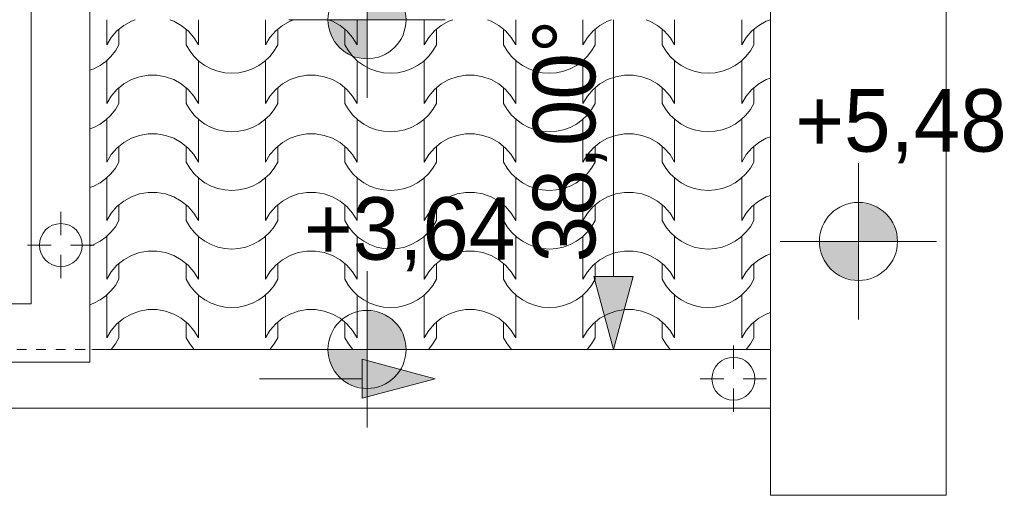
# Model space of a CAD drawing. Extents: x -528673 to -426178, y 23200 to 131944.
# Tile 74 of 87: x -474203 to -471682, y 117925 to 119142. Entities that reach past the tile are written whole.
import ezdxf

# ---------------------------------------------------------------- set-up
doc = ezdxf.new("R2010")
doc.units = 0
doc.header["$MEASUREMENT"] = 0
doc.linetypes.add('Dashed', pattern=[564.444447, 282.222223, -282.222223])
doc.linetypes.add('Hidden Line', pattern=[50, 25, -25])
for name, color, linetype, lineweight in [('0_Nr_Pióra__21', 252, 'Continuous', 9), ('arch wypelnienia_Nr_Pióra__102', 252, 'Continuous', 9), ('INWENT DACH_Nr_Pióra__21', 252, 'Continuous', 9), ('INWENT RURY SPUSTOWE_Nr_Pióra__21', 252, 'Continuous', 9), ('INWENT RZĘDNE_Nr_Pióra__21', 252, 'Continuous', 9), ('INWENT.ŚCIANY_Nr_Pióra__21', 252, 'Continuous', 9)]:
    doc.layers.add(name, color=color, linetype=linetype, lineweight=lineweight)
for name, color, linetype in [('INWENT DACH', 252, 'Continuous'), ('INWENT RURY SPUSTOWE', 252, 'Continuous'), ('INWENT RZĘDNE', 252, 'Continuous')]:
    doc.layers.add(name, color=color, linetype=linetype)
doc.styles.add('GENERATED_STYLE_1', font='txt')

# ---------------------------------------------------------------- blocks, each defined once
blk = doc.blocks.new('*X22')
at = {"layer": 'arch wypelnienia_Nr_Pióra__102', "linetype": 'Continuous'}
for p, q in [((-473979.7, 119142), (-473979.7, 119077.7)), ((-473979.7, 119142), (-473979.7, 119100)), ((-473916.6, 119138.6), (-473936.1, 119127.6)), ((-473906.8, 119142), (-473916.6, 119138.6)), ((-473808.2, 119138.6), (-473818, 119142)), ((-473788.7, 119127.6), (-473808.2, 119138.6)), ((-473745.1, 119142), (-473745.1, 119077.7)), ((-473745.1, 119142), (-473745.1, 119100)), ((-473573.3, 119142), (-473573.3, 119077.7)), ((-473573.3, 119142), (-473573.3, 119100)), ((-473510.2, 119138.6), (-473529.7, 119127.6)), ((-473500.4, 119142), (-473510.2, 119138.6)), ((-473401.8, 119138.6), (-473411.6, 119142)), ((-473382.3, 119127.6), (-473401.8, 119138.6)), ((-473338.7, 119142), (-473338.7, 119077.7)), ((-473338.7, 119142), (-473338.7, 119100)), ((-473166.9, 119142), (-473166.9, 119077.7)), ((-473166.9, 119142), (-473166.9, 119100)), ((-473103.8, 119138.6), (-473123.3, 119127.6)), ((-473094, 119142), (-473103.8, 119138.6)), ((-472995.4, 119138.6), (-473005.2, 119142)), ((-472975.9, 119127.6), (-472995.4, 119138.6)), ((-472932.3, 119142), (-472932.3, 119077.7)), ((-472932.3, 119142), (-472932.3, 119100)), ((-472760.5, 119142), (-472760.5, 119077.7)), ((-472760.5, 119142), (-472760.5, 119100)), ((-472697.4, 119138.6), (-472716.9, 119127.6)), ((-472687.6, 119142), (-472697.4, 119138.6)), ((-472589, 119138.6), (-472598.8, 119142)), ((-472569.5, 119127.6), (-472589, 119138.6)), ((-472525.9, 119142), (-472525.9, 119077.7)), ((-472525.9, 119142), (-472525.9, 119100)), ((-472354.1, 119142), (-472354.1, 119077.7)), ((-472354.1, 119142), (-472354.1, 119100)), ((-472291, 119138.6), (-472310.5, 119127.6)), ((-472281.2, 119142), (-472291, 119138.6)), ((-473953.4, 119113.5), (-473968.1, 119096.7)), ((-473936.1, 119127.6), (-473953.4, 119113.5)), ((-473948.3, 119117.7), (-473948.3, 119077.7)), ((-473771.4, 119113.5), (-473788.7, 119127.6)), ((-473776.5, 119117.7), (-473776.5, 119077.7)), ((-473756.7, 119096.7), (-473771.4, 119113.5)), ((-473547, 119113.5), (-473561.7, 119096.7)), ((-473529.7, 119127.6), (-473547, 119113.5)), ((-473541.9, 119117.7), (-473541.9, 119077.7)), ((-473365, 119113.5), (-473382.3, 119127.6)), ((-473370.1, 119117.7), (-473370.1, 119077.7)), ((-473350.3, 119096.7), (-473365, 119113.5)), ((-473140.6, 119113.5), (-473155.3, 119096.7)), ((-473123.3, 119127.6), (-473140.6, 119113.5)), ((-473135.5, 119117.7), (-473135.5, 119077.7)), ((-472958.6, 119113.5), (-472975.9, 119127.6)), ((-472963.7, 119117.7), (-472963.7, 119077.7)), ((-472943.9, 119096.7), (-472958.6, 119113.5)), ((-472734.2, 119113.5), (-472748.9, 119096.7)), ((-472716.9, 119127.6), (-472734.2, 119113.5)), ((-472729.1, 119117.7), (-472729.1, 119077.7)), ((-472552.2, 119113.5), (-472569.5, 119127.6)), ((-472557.3, 119117.7), (-472557.3, 119077.7)), ((-472537.5, 119096.7), (-472552.2, 119113.5)), ((-472327.8, 119113.5), (-472342.5, 119096.7)), ((-472310.5, 119127.6), (-472327.8, 119113.5)), ((-472322.7, 119117.7), (-472322.7, 119077.7)), ((-473968.1, 119096.7), (-473979.7, 119077.7)), ((-473745.1, 119077.7), (-473756.7, 119096.7)), ((-473561.7, 119096.7), (-473573.3, 119077.7)), ((-473338.7, 119077.7), (-473350.3, 119096.7)), ((-473155.3, 119096.7), (-473166.9, 119077.7)), ((-472932.3, 119077.7), (-472943.9, 119096.7)), ((-472748.9, 119096.7), (-472760.5, 119077.7)), ((-472525.9, 119077.7), (-472537.5, 119096.7)), ((-472342.5, 119096.7), (-472354.1, 119077.7)), ((-473968.8, 119047.8), (-473957.5, 119062)), ((-473957.5, 119062), (-473948.3, 119077.7)), ((-473776.5, 119077.7), (-473767.3, 119062)), ((-473767.3, 119062), (-473756, 119047.8)), ((-473562.4, 119047.8), (-473551.1, 119062)), ((-473551.1, 119062), (-473541.9, 119077.7)), ((-473370.1, 119077.7), (-473360.9, 119062)), ((-473360.9, 119062), (-473349.6, 119047.8)), ((-473156, 119047.8), (-473144.7, 119062)), ((-473144.7, 119062), (-473135.5, 119077.7)), ((-472963.7, 119077.7), (-472954.5, 119062)), ((-472954.5, 119062), (-472943.2, 119047.8)), ((-472749.6, 119047.8), (-472738.3, 119062)), ((-472738.3, 119062), (-472729.1, 119077.7)), ((-472557.3, 119077.7), (-472548.1, 119062)), ((-472548.1, 119062), (-472536.8, 119047.8)), ((-472343.2, 119047.8), (-472331.9, 119062)), ((-472331.9, 119062), (-472322.7, 119077.7)), ((-473996.6, 119024.7), (-473981.9, 119035.3)), ((-473981.9, 119035.3), (-473968.8, 119047.8)), ((-473979.7, 119037.1), (-473979.7, 118950)), ((-473756, 119047.8), (-473742.9, 119035.3)), ((-473745.1, 119037.1), (-473745.1, 118950)), ((-473742.9, 119035.3), (-473728.2, 119024.7)), ((-473590.2, 119024.7), (-473575.5, 119035.3)), ((-473575.5, 119035.3), (-473562.4, 119047.8)), ((-473573.3, 119037.1), (-473573.3, 118950)), ((-473349.6, 119047.8), (-473336.5, 119035.3)), ((-473338.7, 119037.1), (-473338.7, 118950)), ((-473336.5, 119035.3), (-473321.8, 119024.7)), ((-473183.8, 119024.7), (-473169.1, 119035.3)), ((-473169.1, 119035.3), (-473156, 119047.8)), ((-473166.9, 119037.1), (-473166.9, 118950)), ((-472943.2, 119047.8), (-472930.1, 119035.3)), ((-472932.3, 119037.1), (-472932.3, 118950)), ((-472930.1, 119035.3), (-472915.4, 119024.7)), ((-472777.4, 119024.7), (-472762.7, 119035.3)), ((-472762.7, 119035.3), (-472749.6, 119047.8)), ((-472760.5, 119037.1), (-472760.5, 118950)), ((-472536.8, 119047.8), (-472523.7, 119035.3)), ((-472525.9, 119037.1), (-472525.9, 118950)), ((-472523.7, 119035.3), (-472509, 119024.7)), ((-472371, 119024.7), (-472356.3, 119035.3)), ((-472356.3, 119035.3), (-472343.2, 119047.8)), ((-472354.1, 119037.1), (-472354.1, 118950)), ((-474022.8, 119012.5), (-474012.7, 119016.2)), ((-474012.7, 119016.2), (-473996.6, 119024.7)), ((-473979.7, 119014.8), (-473979.7, 118927.7)), ((-473745.1, 119014.8), (-473745.1, 118927.7)), ((-473728.2, 119024.7), (-473712.1, 119016.2)), ((-473712.1, 119016.2), (-473695.1, 119010)), ((-473695.1, 119010), (-473677.3, 119006.3)), ((-473677.3, 119006.3), (-473659.2, 119005)), ((-473659.2, 119005), (-473641.1, 119006.3)), ((-473641.1, 119006.3), (-473623.3, 119010)), ((-473623.3, 119010), (-473606.3, 119016.2)), ((-473606.3, 119016.2), (-473590.2, 119024.7)), ((-473573.3, 119014.8), (-473573.3, 118927.7)), ((-473338.7, 119014.8), (-473338.7, 118927.7)), ((-473321.8, 119024.7), (-473305.7, 119016.2)), ((-473305.7, 119016.2), (-473288.7, 119010)), ((-473288.7, 119010), (-473270.9, 119006.3)), ((-473270.9, 119006.3), (-473252.8, 119005)), ((-473252.8, 119005), (-473234.7, 119006.3)), ((-473234.7, 119006.3), (-473216.9, 119010)), ((-473216.9, 119010), (-473199.9, 119016.2)), ((-473199.9, 119016.2), (-473183.8, 119024.7)), ((-473166.9, 119014.8), (-473166.9, 118927.7)), ((-472932.3, 119014.8), (-472932.3, 118927.7)), ((-472915.4, 119024.7), (-472899.3, 119016.2)), ((-472899.3, 119016.2), (-472882.3, 119010)), ((-472882.3, 119010), (-472864.5, 119006.3)), ((-472864.5, 119006.3), (-472846.4, 119005)), ((-472846.4, 119005), (-472828.3, 119006.3)), ((-472828.3, 119006.3), (-472810.5, 119010)), ((-472810.5, 119010), (-472793.5, 119016.2)), ((-472793.5, 119016.2), (-472777.4, 119024.7)), ((-472760.5, 119014.8), (-472760.5, 118927.7)), ((-472525.9, 119014.8), (-472525.9, 118927.7)), ((-472509, 119024.7), (-472492.9, 119016.2)), ((-472492.9, 119016.2), (-472475.9, 119010)), ((-472475.9, 119010), (-472458.1, 119006.3)), ((-472458.1, 119006.3), (-472440, 119005)), ((-472440, 119005), (-472421.9, 119006.3)), ((-472421.9, 119006.3), (-472404.1, 119010)), ((-472404.1, 119010), (-472387.1, 119016.2)), ((-472387.1, 119016.2), (-472371, 119024.7)), ((-472354.1, 119014.8), (-472354.1, 118927.7)), ((-473916.6, 118988.6), (-473936.1, 118977.6)), ((-473895.6, 118996), (-473916.6, 118988.6)), ((-473873.6, 118999.8), (-473895.6, 118996)), ((-473862.4, 118999.8), (-473873.6, 118999.8)), ((-473851.2, 118999.8), (-473862.4, 118999.8)), ((-473829.2, 118996), (-473851.2, 118999.8)), ((-473808.2, 118988.6), (-473829.2, 118996)), ((-473788.7, 118977.6), (-473808.2, 118988.6)), ((-473510.2, 118988.6), (-473529.7, 118977.6)), ((-473489.2, 118996), (-473510.2, 118988.6)), ((-473467.2, 118999.8), (-473489.2, 118996)), ((-473456, 118999.8), (-473467.2, 118999.8)), ((-473444.8, 118999.8), (-473456, 118999.8)), ((-473422.8, 118996), (-473444.8, 118999.8)), ((-473401.8, 118988.6), (-473422.8, 118996)), ((-473382.3, 118977.6), (-473401.8, 118988.6)), ((-473103.8, 118988.6), (-473123.3, 118977.6)), ((-473082.8, 118996), (-473103.8, 118988.6)), ((-473060.8, 118999.8), (-473082.8, 118996)), ((-473049.6, 118999.8), (-473060.8, 118999.8)), ((-473038.4, 118999.8), (-473049.6, 118999.8)), ((-473016.4, 118996), (-473038.4, 118999.8)), ((-472995.4, 118988.6), (-473016.4, 118996)), ((-472975.9, 118977.6), (-472995.4, 118988.6)), ((-472697.4, 118988.6), (-472716.9, 118977.6)), ((-472676.4, 118996), (-472697.4, 118988.6)), ((-472654.4, 118999.8), (-472676.4, 118996)), ((-472643.2, 118999.8), (-472654.4, 118999.8)), ((-472632, 118999.8), (-472643.2, 118999.8)), ((-472610, 118996), (-472632, 118999.8)), ((-472589, 118988.6), (-472610, 118996)), ((-472569.5, 118977.6), (-472589, 118988.6)), ((-472291, 118988.6), (-472310.5, 118977.6)), ((-472280.2, 118992.4), (-472291, 118988.6)), ((-473953.4, 118963.5), (-473968.1, 118946.7)), ((-473936.1, 118977.6), (-473953.4, 118963.5)), ((-473948.3, 118967.7), (-473948.3, 118927.7)), ((-473771.4, 118963.5), (-473788.7, 118977.6)), ((-473776.5, 118967.7), (-473776.5, 118927.7)), ((-473756.7, 118946.7), (-473771.4, 118963.5)), ((-473547, 118963.5), (-473561.7, 118946.7)), ((-473529.7, 118977.6), (-473547, 118963.5)), ((-473541.9, 118967.7), (-473541.9, 118927.7)), ((-473365, 118963.5), (-473382.3, 118977.6)), ((-473370.1, 118967.7), (-473370.1, 118927.7)), ((-473350.3, 118946.7), (-473365, 118963.5)), ((-473140.6, 118963.5), (-473155.3, 118946.7)), ((-473123.3, 118977.6), (-473140.6, 118963.5)), ((-473135.5, 118967.7), (-473135.5, 118927.7)), ((-472958.6, 118963.5), (-472975.9, 118977.6)), ((-472963.7, 118967.7), (-472963.7, 118927.7)), ((-472943.9, 118946.7), (-472958.6, 118963.5)), ((-472734.2, 118963.5), (-472748.9, 118946.7)), ((-472716.9, 118977.6), (-472734.2, 118963.5)), ((-472729.1, 118967.7), (-472729.1, 118927.7)), ((-472552.2, 118963.5), (-472569.5, 118977.6)), ((-472557.3, 118967.7), (-472557.3, 118927.7)), ((-472537.5, 118946.7), (-472552.2, 118963.5)), ((-472327.8, 118963.5), (-472342.5, 118946.7)), ((-472310.5, 118977.6), (-472327.8, 118963.5)), ((-472322.7, 118967.7), (-472322.7, 118927.7)), ((-473968.1, 118946.7), (-473979.7, 118927.7)), ((-473745.1, 118927.7), (-473756.7, 118946.7)), ((-473561.7, 118946.7), (-473573.3, 118927.7)), ((-473338.7, 118927.7), (-473350.3, 118946.7)), ((-473155.3, 118946.7), (-473166.9, 118927.7)), ((-472932.3, 118927.7), (-472943.9, 118946.7)), ((-472748.9, 118946.7), (-472760.5, 118927.7)), ((-472525.9, 118927.7), (-472537.5, 118946.7)), ((-472342.5, 118946.7), (-472354.1, 118927.7)), ((-473968.8, 118897.8), (-473957.5, 118912)), ((-473957.5, 118912), (-473948.3, 118927.7)), ((-473776.5, 118927.7), (-473767.3, 118912)), ((-473767.3, 118912), (-473756, 118897.8)), ((-473562.4, 118897.8), (-473551.1, 118912)), ((-473551.1, 118912), (-473541.9, 118927.7)), ((-473370.1, 118927.7), (-473360.9, 118912)), ((-473360.9, 118912), (-473349.6, 118897.8)), ((-473156, 118897.8), (-473144.7, 118912)), ((-473144.7, 118912), (-473135.5, 118927.7)), ((-472963.7, 118927.7), (-472954.5, 118912)), ((-472954.5, 118912), (-472943.2, 118897.8)), ((-472749.6, 118897.8), (-472738.3, 118912)), ((-472738.3, 118912), (-472729.1, 118927.7)), ((-472557.3, 118927.7), (-472548.1, 118912)), ((-472548.1, 118912), (-472536.8, 118897.8)), ((-472343.2, 118897.8), (-472331.9, 118912)), ((-472331.9, 118912), (-472322.7, 118927.7)), ((-473996.6, 118874.7), (-473981.9, 118885.3)), ((-473981.9, 118885.3), (-473968.8, 118897.8)), ((-473979.7, 118887.1), (-473979.7, 118800)), ((-473756, 118897.8), (-473742.9, 118885.3)), ((-473745.1, 118887.1), (-473745.1, 118800)), ((-473742.9, 118885.3), (-473728.2, 118874.7)), ((-473590.2, 118874.7), (-473575.5, 118885.3)), ((-473575.5, 118885.3), (-473562.4, 118897.8)), ((-473573.3, 118887.1), (-473573.3, 118800)), ((-473349.6, 118897.8), (-473336.5, 118885.3)), ((-473338.7, 118887.1), (-473338.7, 118800)), ((-473336.5, 118885.3), (-473321.8, 118874.7)), ((-473183.8, 118874.7), (-473169.1, 118885.3)), ((-473169.1, 118885.3), (-473156, 118897.8)), ((-473166.9, 118887.1), (-473166.9, 118800)), ((-472943.2, 118897.8), (-472930.1, 118885.3)), ((-472932.3, 118887.1), (-472932.3, 118800)), ((-472930.1, 118885.3), (-472915.4, 118874.7)), ((-472777.4, 118874.7), (-472762.7, 118885.3)), ((-472762.7, 118885.3), (-472749.6, 118897.8)), ((-472760.5, 118887.1), (-472760.5, 118800)), ((-472536.8, 118897.8), (-472523.7, 118885.3)), ((-472525.9, 118887.1), (-472525.9, 118800)), ((-472523.7, 118885.3), (-472509, 118874.7)), ((-472371, 118874.7), (-472356.3, 118885.3)), ((-472356.3, 118885.3), (-472343.2, 118897.8)), ((-472354.1, 118887.1), (-472354.1, 118800)), ((-474022.8, 118862.5), (-474012.7, 118866.2)), ((-474012.7, 118866.2), (-473996.6, 118874.7)), ((-473979.7, 118864.8), (-473979.7, 118777.7)), ((-473745.1, 118864.8), (-473745.1, 118777.7)), ((-473728.2, 118874.7), (-473712.1, 118866.2)), ((-473712.1, 118866.2), (-473695.1, 118860)), ((-473695.1, 118860), (-473677.3, 118856.3)), ((-473677.3, 118856.3), (-473659.2, 118855)), ((-473659.2, 118855), (-473641.1, 118856.3)), ((-473641.1, 118856.3), (-473623.3, 118860)), ((-473623.3, 118860), (-473606.3, 118866.2)), ((-473606.3, 118866.2), (-473590.2, 118874.7)), ((-473573.3, 118864.8), (-473573.3, 118777.7)), ((-473338.7, 118864.8), (-473338.7, 118777.7)), ((-473321.8, 118874.7), (-473305.7, 118866.2)), ((-473305.7, 118866.2), (-473288.7, 118860)), ((-473288.7, 118860), (-473270.9, 118856.3)), ((-473270.9, 118856.3), (-473252.8, 118855)), ((-473252.8, 118855), (-473234.7, 118856.3)), ((-473234.7, 118856.3), (-473216.9, 118860)), ((-473216.9, 118860), (-473199.9, 118866.2)), ((-473199.9, 118866.2), (-473183.8, 118874.7)), ((-473166.9, 118864.8), (-473166.9, 118777.7)), ((-472932.3, 118864.8), (-472932.3, 118777.7)), ((-472915.4, 118874.7), (-472899.3, 118866.2)), ((-472899.3, 118866.2), (-472882.3, 118860)), ((-472882.3, 118860), (-472864.5, 118856.3)), ((-472864.5, 118856.3), (-472846.4, 118855)), ((-472846.4, 118855), (-472828.3, 118856.3)), ((-472828.3, 118856.3), (-472810.5, 118860)), ((-472810.5, 118860), (-472793.5, 118866.2)), ((-472793.5, 118866.2), (-472777.4, 118874.7)), ((-472760.5, 118864.8), (-472760.5, 118777.7)), ((-472525.9, 118864.8), (-472525.9, 118777.7)), ((-472509, 118874.7), (-472492.9, 118866.2)), ((-472492.9, 118866.2), (-472475.9, 118860)), ((-472475.9, 118860), (-472458.1, 118856.3)), ((-472458.1, 118856.3), (-472440, 118855)), ((-472440, 118855), (-472421.9, 118856.3)), ((-472421.9, 118856.3), (-472404.1, 118860)), ((-472404.1, 118860), (-472387.1, 118866.2)), ((-472387.1, 118866.2), (-472371, 118874.7)), ((-472354.1, 118864.8), (-472354.1, 118777.7)), ((-473916.6, 118838.6), (-473936.1, 118827.6)), ((-473895.6, 118846), (-473916.6, 118838.6)), ((-473873.6, 118849.8), (-473895.6, 118846)), ((-473862.4, 118849.8), (-473873.6, 118849.8)), ((-473851.2, 118849.8), (-473862.4, 118849.8)), ((-473829.2, 118846), (-473851.2, 118849.8)), ((-473808.2, 118838.6), (-473829.2, 118846)), ((-473788.7, 118827.6), (-473808.2, 118838.6)), ((-473510.2, 118838.6), (-473529.7, 118827.6)), ((-473489.2, 118846), (-473510.2, 118838.6)), ((-473467.2, 118849.8), (-473489.2, 118846)), ((-473456, 118849.8), (-473467.2, 118849.8)), ((-473444.8, 118849.8), (-473456, 118849.8)), ((-473422.8, 118846), (-473444.8, 118849.8)), ((-473401.8, 118838.6), (-473422.8, 118846)), ((-473382.3, 118827.6), (-473401.8, 118838.6)), ((-473103.8, 118838.6), (-473123.3, 118827.6)), ((-473082.8, 118846), (-473103.8, 118838.6)), ((-473060.8, 118849.8), (-473082.8, 118846)), ((-473049.6, 118849.8), (-473060.8, 118849.8)), ((-473038.4, 118849.8), (-473049.6, 118849.8)), ((-473016.4, 118846), (-473038.4, 118849.8)), ((-472995.4, 118838.6), (-473016.4, 118846)), ((-472975.9, 118827.6), (-472995.4, 118838.6)), ((-472697.4, 118838.6), (-472716.9, 118827.6)), ((-472676.4, 118846), (-472697.4, 118838.6)), ((-472654.4, 118849.8), (-472676.4, 118846)), ((-472643.2, 118849.8), (-472654.4, 118849.8)), ((-472632, 118849.8), (-472643.2, 118849.8)), ((-472610, 118846), (-472632, 118849.8)), ((-472589, 118838.6), (-472610, 118846)), ((-472569.5, 118827.6), (-472589, 118838.6)), ((-472291, 118838.6), (-472310.5, 118827.6)), ((-472280.2, 118842.4), (-472291, 118838.6)), ((-473953.4, 118813.5), (-473968.1, 118796.7)), ((-473936.1, 118827.6), (-473953.4, 118813.5)), ((-473948.3, 118817.7), (-473948.3, 118777.7)), ((-473771.4, 118813.5), (-473788.7, 118827.6)), ((-473776.5, 118817.7), (-473776.5, 118777.7)), ((-473756.7, 118796.7), (-473771.4, 118813.5)), ((-473547, 118813.5), (-473561.7, 118796.7)), ((-473529.7, 118827.6), (-473547, 118813.5)), ((-473541.9, 118817.7), (-473541.9, 118777.7)), ((-473365, 118813.5), (-473382.3, 118827.6)), ((-473370.1, 118817.7), (-473370.1, 118777.7)), ((-473350.3, 118796.7), (-473365, 118813.5)), ((-473140.6, 118813.5), (-473155.3, 118796.7)), ((-473123.3, 118827.6), (-473140.6, 118813.5)), ((-473135.5, 118817.7), (-473135.5, 118777.7)), ((-472958.6, 118813.5), (-472975.9, 118827.6)), ((-472963.7, 118817.7), (-472963.7, 118777.7)), ((-472943.9, 118796.7), (-472958.6, 118813.5)), ((-472734.2, 118813.5), (-472748.9, 118796.7)), ((-472716.9, 118827.6), (-472734.2, 118813.5)), ((-472729.1, 118817.7), (-472729.1, 118777.7)), ((-472552.2, 118813.5), (-472569.5, 118827.6)), ((-472557.3, 118817.7), (-472557.3, 118777.7)), ((-472537.5, 118796.7), (-472552.2, 118813.5)), ((-472327.8, 118813.5), (-472342.5, 118796.7)), ((-472310.5, 118827.6), (-472327.8, 118813.5)), ((-472322.7, 118817.7), (-472322.7, 118777.7)), ((-473968.1, 118796.7), (-473979.7, 118777.7)), ((-473745.1, 118777.7), (-473756.7, 118796.7)), ((-473561.7, 118796.7), (-473573.3, 118777.7)), ((-473338.7, 118777.7), (-473350.3, 118796.7)), ((-473155.3, 118796.7), (-473166.9, 118777.7)), ((-472932.3, 118777.7), (-472943.9, 118796.7)), ((-472748.9, 118796.7), (-472760.5, 118777.7)), ((-472525.9, 118777.7), (-472537.5, 118796.7)), ((-472342.5, 118796.7), (-472354.1, 118777.7)), ((-473968.8, 118747.8), (-473957.5, 118762)), ((-473957.5, 118762), (-473948.3, 118777.7)), ((-473776.5, 118777.7), (-473767.3, 118762)), ((-473767.3, 118762), (-473756, 118747.8)), ((-473562.4, 118747.8), (-473551.1, 118762)), ((-473551.1, 118762), (-473541.9, 118777.7)), ((-473370.1, 118777.7), (-473360.9, 118762)), ((-473360.9, 118762), (-473349.6, 118747.8)), ((-473156, 118747.8), (-473144.7, 118762)), ((-473144.7, 118762), (-473135.5, 118777.7)), ((-472963.7, 118777.7), (-472954.5, 118762)), ((-472954.5, 118762), (-472943.2, 118747.8)), ((-472749.6, 118747.8), (-472738.3, 118762)), ((-472738.3, 118762), (-472729.1, 118777.7)), ((-472557.3, 118777.7), (-472548.1, 118762)), ((-472548.1, 118762), (-472536.8, 118747.8)), ((-472343.2, 118747.8), (-472331.9, 118762)), ((-472331.9, 118762), (-472322.7, 118777.7)), ((-473996.6, 118724.7), (-473981.9, 118735.3)), ((-473981.9, 118735.3), (-473968.8, 118747.8)), ((-473979.7, 118737.1), (-473979.7, 118650)), ((-473756, 118747.8), (-473742.9, 118735.3)), ((-473745.1, 118737.1), (-473745.1, 118650)), ((-473742.9, 118735.3), (-473728.2, 118724.7)), ((-473590.2, 118724.7), (-473575.5, 118735.3)), ((-473575.5, 118735.3), (-473562.4, 118747.8)), ((-473573.3, 118737.1), (-473573.3, 118650)), ((-473349.6, 118747.8), (-473336.5, 118735.3)), ((-473338.7, 118737.1), (-473338.7, 118650)), ((-473336.5, 118735.3), (-473321.8, 118724.7)), ((-473183.8, 118724.7), (-473169.1, 118735.3)), ((-473169.1, 118735.3), (-473156, 118747.8)), ((-473166.9, 118737.1), (-473166.9, 118650)), ((-472943.2, 118747.8), (-472930.1, 118735.3)), ((-472932.3, 118737.1), (-472932.3, 118650)), ((-472930.1, 118735.3), (-472915.4, 118724.7)), ((-472777.4, 118724.7), (-472762.7, 118735.3)), ((-472762.7, 118735.3), (-472749.6, 118747.8)), ((-472760.5, 118737.1), (-472760.5, 118650)), ((-472536.8, 118747.8), (-472523.7, 118735.3)), ((-472525.9, 118737.1), (-472525.9, 118650)), ((-472523.7, 118735.3), (-472509, 118724.7)), ((-472371, 118724.7), (-472356.3, 118735.3)), ((-472356.3, 118735.3), (-472343.2, 118747.8)), ((-472354.1, 118737.1), (-472354.1, 118650)), ((-474022.8, 118712.5), (-474012.7, 118716.2)), ((-474012.7, 118716.2), (-473996.6, 118724.7)), ((-473979.7, 118714.8), (-473979.7, 118627.7)), ((-473745.1, 118714.8), (-473745.1, 118627.7)), ((-473728.2, 118724.7), (-473712.1, 118716.2)), ((-473712.1, 118716.2), (-473695.1, 118710)), ((-473695.1, 118710), (-473677.3, 118706.3)), ((-473677.3, 118706.3), (-473659.2, 118705)), ((-473659.2, 118705), (-473641.1, 118706.3)), ((-473641.1, 118706.3), (-473623.3, 118710)), ((-473623.3, 118710), (-473606.3, 118716.2)), ((-473606.3, 118716.2), (-473590.2, 118724.7)), ((-473573.3, 118714.8), (-473573.3, 118627.7)), ((-473338.7, 118714.8), (-473338.7, 118627.7)), ((-473321.8, 118724.7), (-473305.7, 118716.2)), ((-473305.7, 118716.2), (-473288.7, 118710)), ((-473288.7, 118710), (-473270.9, 118706.3)), ((-473270.9, 118706.3), (-473252.8, 118705)), ((-473252.8, 118705), (-473234.7, 118706.3)), ((-473234.7, 118706.3), (-473216.9, 118710)), ((-473216.9, 118710), (-473199.9, 118716.2)), ((-473199.9, 118716.2), (-473183.8, 118724.7)), ((-473166.9, 118714.8), (-473166.9, 118627.7)), ((-472932.3, 118714.8), (-472932.3, 118627.7)), ((-472915.4, 118724.7), (-472899.3, 118716.2)), ((-472899.3, 118716.2), (-472882.3, 118710)), ((-472882.3, 118710), (-472864.5, 118706.3)), ((-472864.5, 118706.3), (-472846.4, 118705)), ((-472846.4, 118705), (-472828.3, 118706.3)), ((-472828.3, 118706.3), (-472810.5, 118710)), ((-472810.5, 118710), (-472793.5, 118716.2)), ((-472793.5, 118716.2), (-472777.4, 118724.7)), ((-472760.5, 118714.8), (-472760.5, 118627.7)), ((-472525.9, 118714.8), (-472525.9, 118627.7)), ((-472509, 118724.7), (-472492.9, 118716.2)), ((-472492.9, 118716.2), (-472475.9, 118710)), ((-472475.9, 118710), (-472458.1, 118706.3)), ((-472458.1, 118706.3), (-472440, 118705)), ((-472440, 118705), (-472421.9, 118706.3)), ((-472421.9, 118706.3), (-472404.1, 118710)), ((-472404.1, 118710), (-472387.1, 118716.2)), ((-472387.1, 118716.2), (-472371, 118724.7)), ((-472354.1, 118714.8), (-472354.1, 118627.7)), ((-473916.6, 118688.6), (-473936.1, 118677.6)), ((-473895.6, 118696), (-473916.6, 118688.6)), ((-473873.6, 118699.8), (-473895.6, 118696)), ((-473862.4, 118699.8), (-473873.6, 118699.8)), ((-473851.2, 118699.8), (-473862.4, 118699.8)), ((-473829.2, 118696), (-473851.2, 118699.8)), ((-473808.2, 118688.6), (-473829.2, 118696)), ((-473788.7, 118677.6), (-473808.2, 118688.6)), ((-473510.2, 118688.6), (-473529.7, 118677.6)), ((-473489.2, 118696), (-473510.2, 118688.6)), ((-473467.2, 118699.8), (-473489.2, 118696)), ((-473456, 118699.8), (-473467.2, 118699.8)), ((-473444.8, 118699.8), (-473456, 118699.8)), ((-473422.8, 118696), (-473444.8, 118699.8)), ((-473401.8, 118688.6), (-473422.8, 118696)), ((-473382.3, 118677.6), (-473401.8, 118688.6)), ((-473103.8, 118688.6), (-473123.3, 118677.6)), ((-473082.8, 118696), (-473103.8, 118688.6)), ((-473060.8, 118699.8), (-473082.8, 118696)), ((-473049.6, 118699.8), (-473060.8, 118699.8)), ((-473038.4, 118699.8), (-473049.6, 118699.8)), ((-473016.4, 118696), (-473038.4, 118699.8)), ((-472995.4, 118688.6), (-473016.4, 118696)), ((-472975.9, 118677.6), (-472995.4, 118688.6)), ((-472697.4, 118688.6), (-472716.9, 118677.6)), ((-472676.4, 118696), (-472697.4, 118688.6)), ((-472654.4, 118699.8), (-472676.4, 118696)), ((-472643.2, 118699.8), (-472654.4, 118699.8)), ((-472632, 118699.8), (-472643.2, 118699.8)), ((-472610, 118696), (-472632, 118699.8)), ((-472589, 118688.6), (-472610, 118696)), ((-472569.5, 118677.6), (-472589, 118688.6)), ((-472291, 118688.6), (-472310.5, 118677.6)), ((-472280.2, 118692.4), (-472291, 118688.6)), ((-473953.4, 118663.5), (-473968.1, 118646.7)), ((-473936.1, 118677.6), (-473953.4, 118663.5)), ((-473948.3, 118667.7), (-473948.3, 118627.7)), ((-473771.4, 118663.5), (-473788.7, 118677.6)), ((-473776.5, 118667.7), (-473776.5, 118627.7)), ((-473756.7, 118646.7), (-473771.4, 118663.5)), ((-473547, 118663.5), (-473561.7, 118646.7)), ((-473529.7, 118677.6), (-473547, 118663.5)), ((-473541.9, 118667.7), (-473541.9, 118627.7)), ((-473365, 118663.5), (-473382.3, 118677.6)), ((-473370.1, 118667.7), (-473370.1, 118627.7)), ((-473350.3, 118646.7), (-473365, 118663.5)), ((-473140.6, 118663.5), (-473155.3, 118646.7)), ((-473123.3, 118677.6), (-473140.6, 118663.5)), ((-473135.5, 118667.7), (-473135.5, 118627.7)), ((-472958.6, 118663.5), (-472975.9, 118677.6)), ((-472963.7, 118667.7), (-472963.7, 118627.7)), ((-472943.9, 118646.7), (-472958.6, 118663.5)), ((-472734.2, 118663.5), (-472748.9, 118646.7)), ((-472716.9, 118677.6), (-472734.2, 118663.5)), ((-472729.1, 118667.7), (-472729.1, 118627.7)), ((-472552.2, 118663.5), (-472569.5, 118677.6)), ((-472557.3, 118667.7), (-472557.3, 118627.7)), ((-472537.5, 118646.7), (-472552.2, 118663.5)), ((-472327.8, 118663.5), (-472342.5, 118646.7)), ((-472310.5, 118677.6), (-472327.8, 118663.5)), ((-472322.7, 118667.7), (-472322.7, 118627.7)), ((-473968.1, 118646.7), (-473979.7, 118627.7)), ((-473745.1, 118627.7), (-473756.7, 118646.7)), ((-473561.7, 118646.7), (-473573.3, 118627.7)), ((-473338.7, 118627.7), (-473350.3, 118646.7)), ((-473155.3, 118646.7), (-473166.9, 118627.7)), ((-472932.3, 118627.7), (-472943.9, 118646.7)), ((-472748.9, 118646.7), (-472760.5, 118627.7)), ((-472525.9, 118627.7), (-472537.5, 118646.7)), ((-472342.5, 118646.7), (-472354.1, 118627.7)), ((-473968.8, 118597.8), (-473957.5, 118612)), ((-473957.5, 118612), (-473948.3, 118627.7)), ((-473776.5, 118627.7), (-473767.3, 118612)), ((-473767.3, 118612), (-473756, 118597.8)), ((-473562.4, 118597.8), (-473551.1, 118612)), ((-473551.1, 118612), (-473541.9, 118627.7)), ((-473370.1, 118627.7), (-473360.9, 118612)), ((-473360.9, 118612), (-473349.6, 118597.8)), ((-473156, 118597.8), (-473144.7, 118612)), ((-473144.7, 118612), (-473135.5, 118627.7)), ((-472963.7, 118627.7), (-472954.5, 118612)), ((-472954.5, 118612), (-472943.2, 118597.8)), ((-472749.6, 118597.8), (-472738.3, 118612)), ((-472738.3, 118612), (-472729.1, 118627.7)), ((-472557.3, 118627.7), (-472548.1, 118612)), ((-472548.1, 118612), (-472536.8, 118597.8)), ((-472343.2, 118597.8), (-472331.9, 118612)), ((-472331.9, 118612), (-472322.7, 118627.7)), ((-473996.6, 118574.7), (-473981.9, 118585.3)), ((-473981.9, 118585.3), (-473968.8, 118597.8)), ((-473979.7, 118587.1), (-473979.7, 118500)), ((-473756, 118597.8), (-473742.9, 118585.3)), ((-473745.1, 118587.1), (-473745.1, 118500)), ((-473742.9, 118585.3), (-473728.2, 118574.7)), ((-473590.2, 118574.7), (-473575.5, 118585.3)), ((-473575.5, 118585.3), (-473562.4, 118597.8)), ((-473573.3, 118587.1), (-473573.3, 118500)), ((-473349.6, 118597.8), (-473336.5, 118585.3)), ((-473338.7, 118587.1), (-473338.7, 118500)), ((-473336.5, 118585.3), (-473321.8, 118574.7)), ((-473183.8, 118574.7), (-473169.1, 118585.3)), ((-473169.1, 118585.3), (-473156, 118597.8)), ((-473166.9, 118587.1), (-473166.9, 118500)), ((-472943.2, 118597.8), (-472930.1, 118585.3)), ((-472932.3, 118587.1), (-472932.3, 118500)), ((-472930.1, 118585.3), (-472915.4, 118574.7)), ((-472777.4, 118574.7), (-472762.7, 118585.3)), ((-472762.7, 118585.3), (-472749.6, 118597.8)), ((-472760.5, 118587.1), (-472760.5, 118500)), ((-472536.8, 118597.8), (-472523.7, 118585.3)), ((-472525.9, 118587.1), (-472525.9, 118500)), ((-472523.7, 118585.3), (-472509, 118574.7)), ((-472371, 118574.7), (-472356.3, 118585.3)), ((-472356.3, 118585.3), (-472343.2, 118597.8)), ((-472354.1, 118587.1), (-472354.1, 118500)), ((-474022.8, 118562.5), (-474012.7, 118566.2)), ((-474012.7, 118566.2), (-473996.6, 118574.7)), ((-473979.7, 118564.8), (-473979.7, 118477.7)), ((-473745.1, 118564.8), (-473745.1, 118477.7)), ((-473728.2, 118574.7), (-473712.1, 118566.2)), ((-473712.1, 118566.2), (-473695.1, 118560)), ((-473695.1, 118560), (-473677.3, 118556.3)), ((-473677.3, 118556.3), (-473659.2, 118555)), ((-473659.2, 118555), (-473641.1, 118556.3)), ((-473641.1, 118556.3), (-473623.3, 118560)), ((-473623.3, 118560), (-473606.3, 118566.2)), ((-473606.3, 118566.2), (-473590.2, 118574.7)), ((-473573.3, 118564.8), (-473573.3, 118477.7)), ((-473338.7, 118564.8), (-473338.7, 118477.7)), ((-473321.8, 118574.7), (-473305.7, 118566.2)), ((-473305.7, 118566.2), (-473288.7, 118560)), ((-473288.7, 118560), (-473270.9, 118556.3)), ((-473270.9, 118556.3), (-473252.8, 118555)), ((-473252.8, 118555), (-473234.7, 118556.3)), ((-473234.7, 118556.3), (-473216.9, 118560)), ((-473216.9, 118560), (-473199.9, 118566.2)), ((-473199.9, 118566.2), (-473183.8, 118574.7)), ((-473166.9, 118564.8), (-473166.9, 118477.7)), ((-472932.3, 118564.8), (-472932.3, 118477.7)), ((-472915.4, 118574.7), (-472899.3, 118566.2)), ((-472899.3, 118566.2), (-472882.3, 118560)), ((-472882.3, 118560), (-472864.5, 118556.3)), ((-472864.5, 118556.3), (-472846.4, 118555)), ((-472846.4, 118555), (-472828.3, 118556.3)), ((-472828.3, 118556.3), (-472810.5, 118560)), ((-472810.5, 118560), (-472793.5, 118566.2)), ((-472793.5, 118566.2), (-472777.4, 118574.7)), ((-472760.5, 118564.8), (-472760.5, 118477.7)), ((-472525.9, 118564.8), (-472525.9, 118477.7)), ((-472509, 118574.7), (-472492.9, 118566.2)), ((-472492.9, 118566.2), (-472475.9, 118560)), ((-472475.9, 118560), (-472458.1, 118556.3)), ((-472458.1, 118556.3), (-472440, 118555)), ((-472440, 118555), (-472421.9, 118556.3)), ((-472421.9, 118556.3), (-472404.1, 118560)), ((-472404.1, 118560), (-472387.1, 118566.2)), ((-472387.1, 118566.2), (-472371, 118574.7)), ((-472354.1, 118564.8), (-472354.1, 118477.7)), ((-473936.1, 118527.6), (-473953.4, 118513.5)), ((-473916.6, 118538.6), (-473936.1, 118527.6)), ((-473895.6, 118546), (-473916.6, 118538.6)), ((-473873.6, 118549.8), (-473895.6, 118546)), ((-473862.4, 118549.8), (-473873.6, 118549.8)), ((-473851.2, 118549.8), (-473862.4, 118549.8)), ((-473829.2, 118546), (-473851.2, 118549.8)), ((-473808.2, 118538.6), (-473829.2, 118546)), ((-473788.7, 118527.6), (-473808.2, 118538.6)), ((-473771.4, 118513.5), (-473788.7, 118527.6)), ((-473529.7, 118527.6), (-473547, 118513.5)), ((-473510.2, 118538.6), (-473529.7, 118527.6)), ((-473489.2, 118546), (-473510.2, 118538.6)), ((-473467.2, 118549.8), (-473489.2, 118546)), ((-473456, 118549.8), (-473467.2, 118549.8)), ((-473444.8, 118549.8), (-473456, 118549.8)), ((-473422.8, 118546), (-473444.8, 118549.8)), ((-473401.8, 118538.6), (-473422.8, 118546)), ((-473382.3, 118527.6), (-473401.8, 118538.6)), ((-473365, 118513.5), (-473382.3, 118527.6)), ((-473123.3, 118527.6), (-473140.6, 118513.5)), ((-473103.8, 118538.6), (-473123.3, 118527.6)), ((-473082.8, 118546), (-473103.8, 118538.6)), ((-473060.8, 118549.8), (-473082.8, 118546)), ((-473049.6, 118549.8), (-473060.8, 118549.8)), ((-473038.4, 118549.8), (-473049.6, 118549.8)), ((-473016.4, 118546), (-473038.4, 118549.8)), ((-472995.4, 118538.6), (-473016.4, 118546)), ((-472975.9, 118527.6), (-472995.4, 118538.6)), ((-472958.6, 118513.5), (-472975.9, 118527.6)), ((-472716.9, 118527.6), (-472734.2, 118513.5)), ((-472697.4, 118538.6), (-472716.9, 118527.6)), ((-472676.4, 118546), (-472697.4, 118538.6)), ((-472654.4, 118549.8), (-472676.4, 118546)), ((-472643.2, 118549.8), (-472654.4, 118549.8)), ((-472632, 118549.8), (-472643.2, 118549.8)), ((-472610, 118546), (-472632, 118549.8)), ((-472589, 118538.6), (-472610, 118546)), ((-472569.5, 118527.6), (-472589, 118538.6)), ((-472552.2, 118513.5), (-472569.5, 118527.6)), ((-472310.5, 118527.6), (-472327.8, 118513.5)), ((-472291, 118538.6), (-472310.5, 118527.6)), ((-472280.2, 118542.4), (-472291, 118538.6)), ((-473953.4, 118513.5), (-473968.1, 118496.7)), ((-473948.3, 118517.7), (-473948.3, 118477.7)), ((-473776.5, 118517.7), (-473776.5, 118477.7)), ((-473756.7, 118496.7), (-473771.4, 118513.5)), ((-473547, 118513.5), (-473561.7, 118496.7)), ((-473541.9, 118517.7), (-473541.9, 118477.7)), ((-473370.1, 118517.7), (-473370.1, 118477.7)), ((-473350.3, 118496.7), (-473365, 118513.5)), ((-473140.6, 118513.5), (-473155.3, 118496.7)), ((-473135.5, 118517.7), (-473135.5, 118477.7)), ((-472963.7, 118517.7), (-472963.7, 118477.7)), ((-472943.9, 118496.7), (-472958.6, 118513.5)), ((-472734.2, 118513.5), (-472748.9, 118496.7)), ((-472729.1, 118517.7), (-472729.1, 118477.7)), ((-472557.3, 118517.7), (-472557.3, 118477.7)), ((-472537.5, 118496.7), (-472552.2, 118513.5)), ((-472327.8, 118513.5), (-472342.5, 118496.7)), ((-472322.7, 118517.7), (-472322.7, 118477.7)), ((-473968.1, 118496.7), (-473979.7, 118477.7)), ((-473957.5, 118462), (-473948.3, 118477.7)), ((-473776.5, 118477.7), (-473767.3, 118462)), ((-473745.1, 118477.7), (-473756.7, 118496.7)), ((-473561.7, 118496.7), (-473573.3, 118477.7)), ((-473551.1, 118462), (-473541.9, 118477.7)), ((-473370.1, 118477.7), (-473360.9, 118462)), ((-473338.7, 118477.7), (-473350.3, 118496.7)), ((-473155.3, 118496.7), (-473166.9, 118477.7)), ((-473144.7, 118462), (-473135.5, 118477.7)), ((-472963.7, 118477.7), (-472954.5, 118462)), ((-472932.3, 118477.7), (-472943.9, 118496.7)), ((-472748.9, 118496.7), (-472760.5, 118477.7)), ((-472738.3, 118462), (-472729.1, 118477.7)), ((-472557.3, 118477.7), (-472548.1, 118462)), ((-472525.9, 118477.7), (-472537.5, 118496.7)), ((-472342.5, 118496.7), (-472354.1, 118477.7)), ((-472331.9, 118462), (-472322.7, 118477.7)), ((-473968.8, 118447.8), (-473957.5, 118462)), ((-473767.3, 118462), (-473756, 118447.8)), ((-473562.4, 118447.8), (-473551.1, 118462)), ((-473360.9, 118462), (-473349.6, 118447.8)), ((-473156, 118447.8), (-473144.7, 118462)), ((-472954.5, 118462), (-472943.2, 118447.8)), ((-472749.6, 118447.8), (-472738.3, 118462)), ((-472548.1, 118462), (-472536.8, 118447.8)), ((-472343.2, 118447.8), (-472331.9, 118462)), ((-473996.6, 118424.7), (-473981.9, 118435.3)), ((-473981.9, 118435.3), (-473968.8, 118447.8)), ((-473979.7, 118437.1), (-473979.7, 118350)), ((-473756, 118447.8), (-473742.9, 118435.3)), ((-473745.1, 118437.1), (-473745.1, 118350)), ((-473742.9, 118435.3), (-473728.2, 118424.7)), ((-473590.2, 118424.7), (-473575.5, 118435.3)), ((-473575.5, 118435.3), (-473562.4, 118447.8)), ((-473573.3, 118437.1), (-473573.3, 118350)), ((-473349.6, 118447.8), (-473336.5, 118435.3)), ((-473338.7, 118437.1), (-473338.7, 118350)), ((-473336.5, 118435.3), (-473321.8, 118424.7)), ((-473183.8, 118424.7), (-473169.1, 118435.3)), ((-473169.1, 118435.3), (-473156, 118447.8)), ((-473166.9, 118437.1), (-473166.9, 118350)), ((-472943.2, 118447.8), (-472930.1, 118435.3)), ((-472932.3, 118437.1), (-472932.3, 118350)), ((-472930.1, 118435.3), (-472915.4, 118424.7)), ((-472777.4, 118424.7), (-472762.7, 118435.3)), ((-472762.7, 118435.3), (-472749.6, 118447.8)), ((-472760.5, 118437.1), (-472760.5, 118350)), ((-472536.8, 118447.8), (-472523.7, 118435.3)), ((-472525.9, 118437.1), (-472525.9, 118350)), ((-472523.7, 118435.3), (-472509, 118424.7)), ((-472371, 118424.7), (-472356.3, 118435.3)), ((-472356.3, 118435.3), (-472343.2, 118447.8)), ((-472354.1, 118437.1), (-472354.1, 118350)), ((-474022.8, 118412.5), (-474012.7, 118416.2)), ((-474012.7, 118416.2), (-473996.6, 118424.7)), ((-473979.7, 118414.8), (-473979.7, 118327.7)), ((-473745.1, 118414.8), (-473745.1, 118327.7)), ((-473728.2, 118424.7), (-473712.1, 118416.2)), ((-473712.1, 118416.2), (-473695.1, 118410)), ((-473695.1, 118410), (-473677.3, 118406.3)), ((-473677.3, 118406.3), (-473659.2, 118405)), ((-473659.2, 118405), (-473641.1, 118406.3)), ((-473641.1, 118406.3), (-473623.3, 118410)), ((-473623.3, 118410), (-473606.3, 118416.2)), ((-473606.3, 118416.2), (-473590.2, 118424.7)), ((-473573.3, 118414.8), (-473573.3, 118327.7)), ((-473338.7, 118414.8), (-473338.7, 118327.7)), ((-473321.8, 118424.7), (-473305.7, 118416.2)), ((-473305.7, 118416.2), (-473288.7, 118410)), ((-473288.7, 118410), (-473270.9, 118406.3)), ((-473270.9, 118406.3), (-473252.8, 118405)), ((-473252.8, 118405), (-473234.7, 118406.3)), ((-473234.7, 118406.3), (-473216.9, 118410)), ((-473216.9, 118410), (-473199.9, 118416.2)), ((-473199.9, 118416.2), (-473183.8, 118424.7)), ((-473166.9, 118414.8), (-473166.9, 118327.7)), ((-472932.3, 118414.8), (-472932.3, 118327.7)), ((-472915.4, 118424.7), (-472899.3, 118416.2)), ((-472899.3, 118416.2), (-472882.3, 118410)), ((-472882.3, 118410), (-472864.5, 118406.3)), ((-472864.5, 118406.3), (-472846.4, 118405)), ((-472846.4, 118405), (-472828.3, 118406.3)), ((-472828.3, 118406.3), (-472810.5, 118410)), ((-472810.5, 118410), (-472793.5, 118416.2)), ((-472793.5, 118416.2), (-472777.4, 118424.7)), ((-472760.5, 118414.8), (-472760.5, 118327.7)), ((-472525.9, 118414.8), (-472525.9, 118327.7)), ((-472509, 118424.7), (-472492.9, 118416.2)), ((-472492.9, 118416.2), (-472475.9, 118410)), ((-472475.9, 118410), (-472458.1, 118406.3)), ((-472458.1, 118406.3), (-472440, 118405)), ((-472440, 118405), (-472421.9, 118406.3)), ((-472421.9, 118406.3), (-472404.1, 118410)), ((-472404.1, 118410), (-472387.1, 118416.2)), ((-472387.1, 118416.2), (-472371, 118424.7)), ((-472354.1, 118414.8), (-472354.1, 118327.7)), ((-473936.1, 118377.6), (-473953.4, 118363.5)), ((-473916.6, 118388.6), (-473936.1, 118377.6)), ((-473895.6, 118396), (-473916.6, 118388.6)), ((-473873.6, 118399.8), (-473895.6, 118396)), ((-473862.4, 118399.8), (-473873.6, 118399.8)), ((-473851.2, 118399.8), (-473862.4, 118399.8)), ((-473829.2, 118396), (-473851.2, 118399.8)), ((-473808.2, 118388.6), (-473829.2, 118396)), ((-473788.7, 118377.6), (-473808.2, 118388.6)), ((-473771.4, 118363.5), (-473788.7, 118377.6)), ((-473529.7, 118377.6), (-473547, 118363.5)), ((-473510.2, 118388.6), (-473529.7, 118377.6)), ((-473489.2, 118396), (-473510.2, 118388.6)), ((-473467.2, 118399.8), (-473489.2, 118396)), ((-473456, 118399.8), (-473467.2, 118399.8)), ((-473444.8, 118399.8), (-473456, 118399.8)), ((-473422.8, 118396), (-473444.8, 118399.8)), ((-473401.8, 118388.6), (-473422.8, 118396)), ((-473382.3, 118377.6), (-473401.8, 118388.6)), ((-473365, 118363.5), (-473382.3, 118377.6)), ((-473123.3, 118377.6), (-473140.6, 118363.5)), ((-473103.8, 118388.6), (-473123.3, 118377.6)), ((-473082.8, 118396), (-473103.8, 118388.6)), ((-473060.8, 118399.8), (-473082.8, 118396)), ((-473049.6, 118399.8), (-473060.8, 118399.8)), ((-473038.4, 118399.8), (-473049.6, 118399.8)), ((-473016.4, 118396), (-473038.4, 118399.8)), ((-472995.4, 118388.6), (-473016.4, 118396)), ((-472975.9, 118377.6), (-472995.4, 118388.6)), ((-472958.6, 118363.5), (-472975.9, 118377.6)), ((-472716.9, 118377.6), (-472734.2, 118363.5)), ((-472697.4, 118388.6), (-472716.9, 118377.6)), ((-472676.4, 118396), (-472697.4, 118388.6)), ((-472654.4, 118399.8), (-472676.4, 118396)), ((-472643.2, 118399.8), (-472654.4, 118399.8)), ((-472632, 118399.8), (-472643.2, 118399.8)), ((-472610, 118396), (-472632, 118399.8)), ((-472589, 118388.6), (-472610, 118396)), ((-472569.5, 118377.6), (-472589, 118388.6)), ((-472552.2, 118363.5), (-472569.5, 118377.6)), ((-472310.5, 118377.6), (-472327.8, 118363.5)), ((-472291, 118388.6), (-472310.5, 118377.6)), ((-472280.2, 118392.4), (-472291, 118388.6)), ((-473953.4, 118363.5), (-473968.1, 118346.7)), ((-473948.3, 118367.7), (-473948.3, 118327.7)), ((-473776.5, 118367.7), (-473776.5, 118327.7)), ((-473756.7, 118346.7), (-473771.4, 118363.5)), ((-473547, 118363.5), (-473561.7, 118346.7)), ((-473541.9, 118367.7), (-473541.9, 118327.7)), ((-473370.1, 118367.7), (-473370.1, 118327.7)), ((-473350.3, 118346.7), (-473365, 118363.5)), ((-473140.6, 118363.5), (-473155.3, 118346.7)), ((-473135.5, 118367.7), (-473135.5, 118327.7)), ((-472963.7, 118367.7), (-472963.7, 118327.7)), ((-472943.9, 118346.7), (-472958.6, 118363.5)), ((-472734.2, 118363.5), (-472748.9, 118346.7)), ((-472729.1, 118367.7), (-472729.1, 118327.7)), ((-472557.3, 118367.7), (-472557.3, 118327.7)), ((-472537.5, 118346.7), (-472552.2, 118363.5)), ((-472327.8, 118363.5), (-472342.5, 118346.7)), ((-472322.7, 118367.7), (-472322.7, 118327.7)), ((-473968.1, 118346.7), (-473979.7, 118327.7)), ((-473957.5, 118312), (-473948.3, 118327.7)), ((-473776.5, 118327.7), (-473767.3, 118312)), ((-473745.1, 118327.7), (-473756.7, 118346.7)), ((-473561.7, 118346.7), (-473573.3, 118327.7)), ((-473551.1, 118312), (-473541.9, 118327.7)), ((-473370.1, 118327.7), (-473360.9, 118312)), ((-473338.7, 118327.7), (-473350.3, 118346.7)), ((-473155.3, 118346.7), (-473166.9, 118327.7)), ((-473144.7, 118312), (-473135.5, 118327.7)), ((-472963.7, 118327.7), (-472954.5, 118312)), ((-472932.3, 118327.7), (-472943.9, 118346.7)), ((-472748.9, 118346.7), (-472760.5, 118327.7)), ((-472738.3, 118312), (-472729.1, 118327.7)), ((-472557.3, 118327.7), (-472548.1, 118312)), ((-472525.9, 118327.7), (-472537.5, 118346.7)), ((-472342.5, 118346.7), (-472354.1, 118327.7)), ((-472331.9, 118312), (-472322.7, 118327.7)), ((-473968.6, 118297.9), (-473957.5, 118312)), ((-473767.3, 118312), (-473756.2, 118297.9)), ((-473562.2, 118297.9), (-473551.1, 118312)), ((-473360.9, 118312), (-473349.8, 118297.9)), ((-473155.8, 118297.9), (-473144.7, 118312)), ((-472954.5, 118312), (-472943.4, 118297.9)), ((-472749.4, 118297.9), (-472738.3, 118312)), ((-472548.1, 118312), (-472537, 118297.9)), ((-472343, 118297.9), (-472331.9, 118312))]:
    blk.add_line(p, q, dxfattribs=at)
blk = doc.blocks.new('Wypełnienie_11')
at = {"layer": 'arch wypelnienia_Nr_Pióra__102', "linetype": 'Dashed'}
blk.add_blockref('*X22', (0, 0), dxfattribs=at)
blk = doc.blocks.new('Linia_72', base_point=(-473588.9, 118223))
at = {"layer": 'INWENT RURY SPUSTOWE_Nr_Pióra__21', "linetype": 'Continuous'}
blk.add_hatch(color=256, dxfattribs=at).paths.add_polyline_path([(-473138.9, 118223), (-473325.5, 118173), (-473325.5, 118273)], flags=0)
for p, q in [((-473138.9, 118223), (-473325.5, 118273)), ((-473325.5, 118173), (-473325.5, 118273)), ((-473588.9, 118223), (-473325.5, 118223)), ((-473138.9, 118223), (-473325.5, 118173))]:
    blk.add_line(p, q, dxfattribs=at)
blk = doc.blocks.new('Linia_79', base_point=(-472682.3, 119142))
at = {"layer": 'INWENT DACH_Nr_Pióra__21', "linetype": 'Continuous'}
blk.add_hatch(color=256, dxfattribs=at).paths.add_polyline_path([(-472682.3, 118297.9), (-472732.3, 118484.5), (-472632.3, 118484.5)], flags=0)
for p, q in [((-472682.3, 119142), (-472682.3, 118484.5)), ((-472682.3, 118297.9), (-472732.3, 118484.5)), ((-472732.3, 118484.5), (-472632.3, 118484.5)), ((-472682.3, 118297.9), (-472632.3, 118484.5))]:
    blk.add_line(p, q, dxfattribs=at)
blk = doc.blocks.new('Koty wysokościowe_78', base_point=(-472055.2, 118574.5))
at = {"layer": 'INWENT RZĘDNE_Nr_Pióra__21', "linetype": 'Continuous'}
for points in [[(-472055.2, 118574.5), (-471955.2, 118574.5), (-471962.8, 118612.8), (-471984.5, 118645.2), (-472016.9, 118666.9), (-472055.2, 118674.5)], [(-472055.2, 118574.5), (-472155.2, 118574.5), (-472147.6, 118536.3), (-472125.9, 118503.8), (-472093.5, 118482.2), (-472055.2, 118474.5)]]:
    blk.add_hatch(color=256, dxfattribs=at).paths.add_polyline_path(points, flags=0)
for p, q in [((-472055.2, 118374.5), (-472055.2, 118774.5)), ((-472255.2, 118574.5), (-471855.2, 118574.5))]:
    blk.add_line(p, q, dxfattribs=at)
blk.add_circle((-472055.2, 118574.5), 100, dxfattribs=at)
at = {"layer": 'INWENT RZĘDNE_Nr_Pióra__21', "insert": (-472217, 118774.5), "char_height": 160, "attachment_point": 7, "style": 'GENERATED_STYLE_1'}
blk.add_mtext('{+5,48}', dxfattribs=at)
blk = doc.blocks.new('Koty wysokościowe_79', base_point=(-473313.3, 119142))
at = {"layer": 'INWENT RZĘDNE_Nr_Pióra__21', "linetype": 'Continuous'}
for points in [[(-473313.3, 119142), (-473213.3, 119142), (-473220.9, 119180.3), (-473242.6, 119212.8), (-473275, 119234.4), (-473313.3, 119242)], [(-473313.3, 119142), (-473413.3, 119142), (-473405.6, 119103.8), (-473384, 119071.3), (-473351.5, 119049.7), (-473313.3, 119042)]]:
    blk.add_hatch(color=256, dxfattribs=at).paths.add_polyline_path(points, flags=0)
for p, q in [((-473313.3, 118942), (-473313.3, 119342)), ((-473513.3, 119142), (-473113.3, 119142))]:
    blk.add_line(p, q, dxfattribs=at)
blk.add_circle((-473313.3, 119142), 100, dxfattribs=at)
at = {"layer": 'INWENT RZĘDNE_Nr_Pióra__21', "insert": (-473475, 119342), "char_height": 160, "attachment_point": 7, "style": 'GENERATED_STYLE_1'}
blk.add_mtext('{+4,29}', dxfattribs=at)
blk = doc.blocks.new('Koty wysokościowe_81', base_point=(-473313.3, 118297.9))
at = {"layer": 'INWENT RZĘDNE_Nr_Pióra__21', "linetype": 'Continuous'}
for points in [[(-473313.3, 118297.9), (-473213.3, 118297.9), (-473220.9, 118336.2), (-473242.6, 118368.7), (-473275, 118390.3), (-473313.3, 118397.9)], [(-473313.3, 118297.9), (-473413.3, 118297.9), (-473405.6, 118259.7), (-473384, 118227.2), (-473351.5, 118205.6), (-473313.3, 118197.9)]]:
    blk.add_hatch(color=256, dxfattribs=at).paths.add_polyline_path(points, flags=0)
for p, q in [((-473313.3, 118097.9), (-473313.3, 118497.9)), ((-473513.3, 118297.9), (-473113.3, 118297.9))]:
    blk.add_line(p, q, dxfattribs=at)
blk.add_circle((-473313.3, 118297.9), 100, dxfattribs=at)
at = {"layer": 'INWENT RZĘDNE_Nr_Pióra__21', "insert": (-473475, 118497.9), "char_height": 160, "attachment_point": 7, "style": 'GENERATED_STYLE_1'}
blk.add_mtext('{+3,64}', dxfattribs=at)

msp = doc.modelspace()

# ---------------------------------------------------------------- linework, layer by layer
at = {"layer": 'INWENT DACH_Nr_Pióra__21', "color": 252, "linetype": 'Continuous', "lineweight": 15}
for p, q in [((-474172.8, 118415.1), (-474172.8, 120336.4)), ((-474022.8, 118265), (-474022.8, 120336.4)), ((-474097.2, 118590.1), (-474097.2, 118650.1)), ((-474122.2, 118565.1), (-474182.2, 118565.1)), ((-474072.2, 118565.1), (-474012.2, 118565.1)), ((-474097.2, 118540.1), (-474097.2, 118480.1)), ((-474172.8, 118415.1), (-487510.2, 118415.1)), ((-472375.2, 118247.9), (-472375.2, 118307.9)), ((-474018.1, 118297.9), (-472280.2, 118297.9)), ((-474022.8, 118265), (-487660.2, 118265)), ((-472400.2, 118222.9), (-472460.2, 118222.9)), ((-472350.2, 118222.9), (-472290.2, 118222.9)), ((-472375.2, 118197.9), (-472375.2, 118137.9)), ((-472280.2, 118147.9), (-490720.2, 118147.9))]:
    msp.add_line(p, q, dxfattribs=at)
at = {"layer": 'INWENT DACH_Nr_Pióra__21', "color": 252, "linetype": 'Hidden Line', "lineweight": 15}
msp.add_line((-487660.2, 118297.9), (-474018.1, 118297.9), dxfattribs=at)
at = {"layer": 'INWENT DACH_Nr_Pióra__21', "color": 252, "linetype": 'Continuous', "lineweight": 15}
for centre in [(-474097.2, 118565.1), (-472375.2, 118222.9)]:
    msp.add_circle(centre, 55, dxfattribs=at)
at = {"layer": 'INWENT.ŚCIANY_Nr_Pióra__21', "color": 252, "linetype": 'Continuous', "lineweight": 15}
for p, q in [((-472280.2, 120364.5), (-472280.2, 117924.5)), ((-471830.2, 119224.5), (-471830.2, 117924.5)), ((-472280.2, 117924.5), (-471830.2, 117924.5))]:
    msp.add_line(p, q, dxfattribs=at)

# ---------------------------------------------------------------- block references
at = {"layer": 'arch wypelnienia_Nr_Pióra__102', "color": 252, "linetype": 'Dashed', "lineweight": 15}
msp.add_blockref('Wypełnienie_11', (0, 0), dxfattribs=at)
at = {"layer": 'INWENT DACH', "color": 252, "linetype": 'Continuous', "lineweight": 15}
msp.add_blockref('Linia_79', (-472682.3, 119142), dxfattribs=at)
at = {"layer": 'INWENT RURY SPUSTOWE', "color": 252, "linetype": 'Continuous', "lineweight": 15}
msp.add_blockref('Linia_72', (-473588.9, 118223), dxfattribs=at)
at = {"layer": 'INWENT RZĘDNE', "color": 252, "lineweight": 15}
for name, p in [('Koty wysokościowe_79', (-473313.3, 119142)), ('Koty wysokościowe_78', (-472055.2, 118574.5)), ('Koty wysokościowe_81', (-473313.3, 118297.9))]:
    msp.add_blockref(name, p, dxfattribs=at)

# ---------------------------------------------------------------- texts
at = {"layer": '0_Nr_Pióra__21', "color": 252, "linetype": 'Continuous', "lineweight": 15, "insert": (-472699, 119142), "char_height": 160, "attachment_point": 9, "rotation": 90, "style": 'GENERATED_STYLE_1'}
msp.add_mtext('{38,00°}', dxfattribs=at)

doc.saveas('drawing.dxf')
